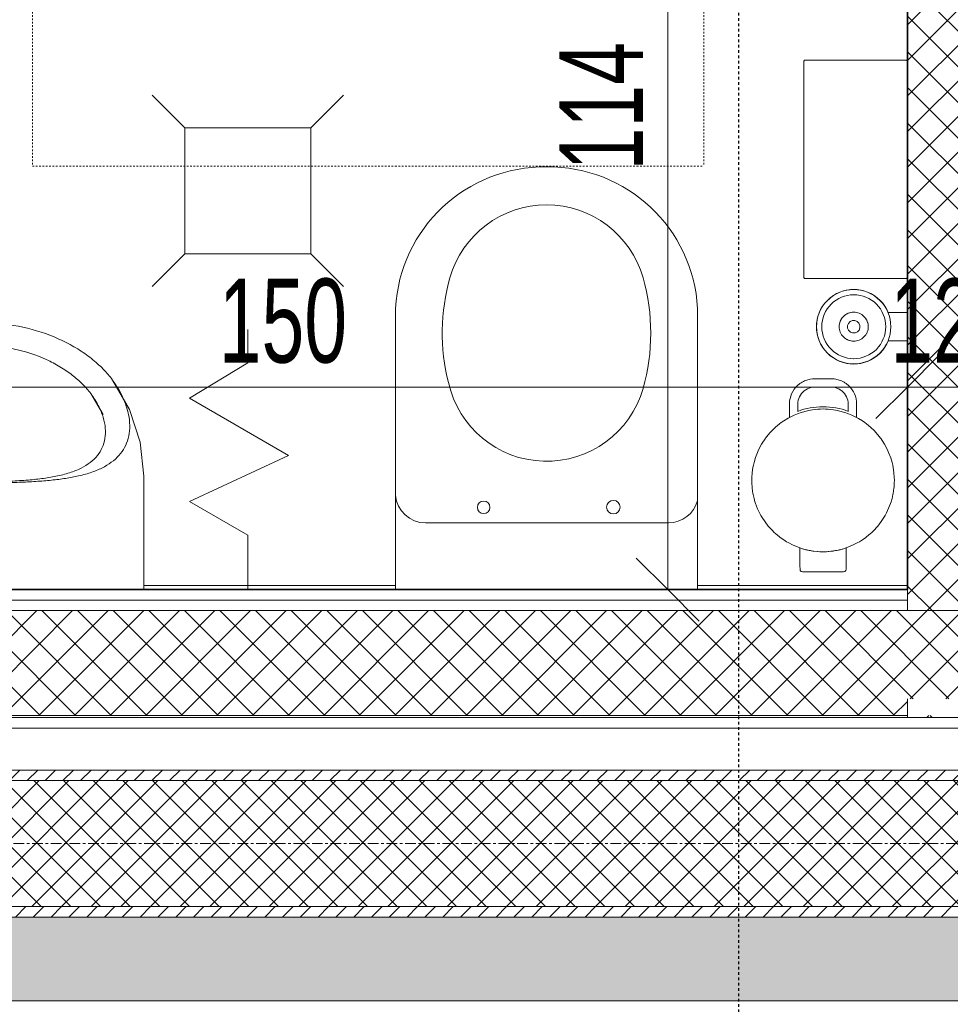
# Model space of a CAD drawing. Header units: centimetres. Extents: x 376 to 6517, y 1901 to 66534.
# Tile 39 of 115: x 1898 to 2008, y 65508 to 65626. Entities that reach past the tile are written whole.
import ezdxf

# ---------------------------------------------------------------- set-up
doc = ezdxf.new("R2010")
doc.units = ezdxf.units.CM
for name, pattern in [('IMPORT-Short Dash', [0.4, 0.2, -0.2]), ('Kreska', [0.635, 0.3175, -0.3175]), ('Linia siatki', [2.2225, 1.27, -0.3175, 0.3175, -0.3175])]:
    doc.linetypes.add(name, pattern=pattern)
for name, color, linetype, lineweight in [('A-ANNO-DIMS', 7, 'Continuous', 5), ('A-ANNO-DIMS-50', 7, 'Continuous', 5), ('A-AREA', 7, 'Continuous', 5), ('A-DETL-GENF', 7, 'Continuous', 5), ('A-WALL', 7, 'Continuous', 35), ('A-WALL-PATT', 7, 'Continuous', 35), ('G-ANNO-SYMB', 7, 'Continuous', 5), ('G-IMPT', 7, 'Continuous', 5), ('I-FURN', 7, 'Continuous', 5), ('P-SANR-FIXT', 7, 'Continuous', 5), ('S-GRID', 7, 'Continuous', 5)]:
    doc.layers.add(name, color=color, linetype=linetype, lineweight=lineweight)
doc.layers.add('A-DETL', color=7, linetype='Continuous', lineweight=5, true_color=0x00a600)
doc.styles.add('Arial Narrow_1', font='ARIALN.TTF', dxfattribs={"width": 0.8, "height": 10})
doc.dimstyles.new('standard_wielkość_otworów', dxfattribs={"dimscale": 30.48, "dimtxt": 10.23431, "dimasz": 0.246063, "dimexe": 0.164042, "dimexo": 0.0625, "dimgap": 0, "dimtad": 1, "dimdec": 1, "dimrnd": 0.5, "dimdsep": 46, "dimtxsty": 'Arial Narrow_1', "dimblk1": 'OBLIQUE', "dimblk2": 'OBLIQUE', "dimsah": 1, "dimcen": 0.09, "dimazin": 0, "dimtfac": 1, "dimtdec": 4, "dimtix": 1, "dimtmove": 0, "dimatfit": 3, "dimfxl": 0.164042, "dimfxlon": 1, "dimtvp": 1, "dimtolj": 1, "dimtzin": 0, "dimarcsym": 2})
pattern_1 = [(45, (-61328.2136, 83.225), (-1.060660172, 1.060660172), [])]
pattern_2 = [(45, (-61328.2136, 83.225), (-2.12132034, 2.12132034), []), (135, (-61328.2136, 83.225), (-2.12132034, -2.12132034), [])]

# ---------------------------------------------------------------- blocks, each defined once
blk = doc.blocks.new('Sanitary_Accessories_HEWI_Toilet-brush-unit - Default Colour - _DC Matt black_-V3-__-00_00 Przyziemie PB')
at = {"layer": 'G-IMPT'}
blk.add_line((3.81, -0.99), (3.81, -0.98), dxfattribs=at)
at = {"layer": 'G-IMPT', "flags": 128}
for points in [[(-1.7, 3.13), (-2.04, 2.97), (-2.43, 2.74), (-2.8, 2.47), (-3.14, 2.16), (-3.45, 1.82), (-3.72, 1.45), (-3.95, 1.06), (-4.13, 0.66), (-4.27, 0.24), (-4.37, -0.17), (-4.43, -0.58), (-4.44, -0.98), (-4.43, -1.38), (-4.37, -1.79), (-4.27, -2.2), (-4.13, -2.62), (-3.95, -3.02), (-3.72, -3.41), (-3.45, -3.78), (-3.14, -4.12), (-2.8, -4.43), (-2.43, -4.7), (-2.04, -4.93), (-1.64, -5.11), (-1.22, -5.25), (-0.81, -5.35), (-0.4, -5.41), (0, -5.43), (0.4, -5.41), (0.81, -5.35), (1.22, -5.25), (1.64, -5.11), (2.04, -4.93), (2.43, -4.7), (2.8, -4.43), (3.14, -4.12), (3.45, -3.78), (3.72, -3.41), (3.95, -3.02), (4.13, -2.62), (4.27, -2.2), (4.37, -1.79), (4.43, -1.38), (4.45, -0.98), (4.43, -0.58), (4.37, -0.17), (4.27, 0.24), (4.13, 0.66), (3.95, 1.06), (3.72, 1.45), (3.45, 1.82), (3.14, 2.16), (2.8, 2.47), (2.43, 2.74), (2.04, 2.97), (1.7, 3.13), (1.7, 4.66), (1.7, 5.41)], [(-1.7, 5.41), (-1.7, 4.66), (-1.7, 3.89), (-1.7, 3.13)]]:
    blk.add_lwpolyline(points, dxfattribs=at)
for points in [[(-0.16, 0.74), (-0.17, 0.74), (-0.31, 0.72), (-0.34, 0.72), (-0.48, 0.68), (-0.5, 0.67), (-0.64, 0.63), (-0.66, 0.62), (-0.79, 0.56), (-0.82, 0.55), (-0.95, 0.47), (-0.96, 0.46), (-1.09, 0.36), (-1.1, 0.36), (-1.22, 0.24), (-1.34, 0.12), (-1.34, 0.11), (-1.44, -0.02), (-1.45, -0.03), (-1.53, -0.17), (-1.54, -0.19), (-1.6, -0.32), (-1.61, -0.34), (-1.66, -0.48), (-1.66, -0.5), (-1.7, -0.64), (-1.7, -0.67), (-1.72, -0.81), (-1.72, -0.83), (-1.73, -0.98), (-1.72, -1.14), (-1.72, -1.15), (-1.7, -1.3), (-1.7, -1.32), (-1.66, -1.46), (-1.66, -1.48), (-1.61, -1.62), (-1.6, -1.64), (-1.54, -1.78), (-1.53, -1.8), (-1.45, -1.93), (-1.44, -1.94), (-1.34, -2.07), (-1.34, -2.08), (-1.22, -2.2), (-1.1, -2.32), (-1.09, -2.32), (-0.96, -2.42), (-0.95, -2.43), (-0.82, -2.51), (-0.79, -2.52), (-0.66, -2.58), (-0.64, -2.59), (-0.5, -2.64), (-0.48, -2.64), (-0.34, -2.68), (-0.31, -2.68), (-0.17, -2.7), (-0.16, -2.7), (0, -2.71), (0.16, -2.7), (0.17, -2.7), (0.32, -2.68), (0.34, -2.68), (0.48, -2.64), (0.5, -2.64), (0.64, -2.59), (0.66, -2.58), (0.79, -2.52), (0.82, -2.51), (0.95, -2.43), (0.96, -2.42), (1.09, -2.32), (1.1, -2.32), (1.22, -2.2), (1.34, -2.08), (1.34, -2.07), (1.44, -1.94), (1.45, -1.93), (1.53, -1.8), (1.54, -1.78), (1.6, -1.64), (1.61, -1.62), (1.66, -1.48), (1.66, -1.46), (1.7, -1.32), (1.7, -1.3), (1.72, -1.15), (1.72, -1.14), (1.73, -0.98), (1.72, -0.83), (1.72, -0.81), (1.7, -0.67), (1.7, -0.64), (1.66, -0.5), (1.66, -0.48), (1.61, -0.34), (1.6, -0.32), (1.54, -0.19), (1.53, -0.17), (1.45, -0.03), (1.44, -0.02), (1.34, 0.11), (1.34, 0.12), (1.22, 0.24), (1.1, 0.36), (1.09, 0.36), (0.96, 0.46), (0.95, 0.47), (0.82, 0.55), (0.79, 0.56), (0.66, 0.62), (0.64, 0.63), (0.5, 0.67), (0.48, 0.68), (0.34, 0.72), (0.32, 0.72), (0.17, 0.74), (0.16, 0.74), (0, 0.75)], [(0.13, -0.24), (-0.16, -0.25), (-0.43, -0.37), (-0.63, -0.58), (-0.74, -0.85), (-0.73, -1.14), (-0.61, -1.41), (-0.4, -1.61), (-0.13, -1.72), (0.16, -1.71), (0.43, -1.6), (0.63, -1.38), (0.74, -1.11), (0.73, -0.82), (0.61, -0.55), (0.4, -0.35)]]:
    blk.add_lwpolyline(points, close=True, dxfattribs=at)
at = {"layer": 'G-IMPT'}
for centre, radius, start, end in [((0, -0.99), 4.43, 90, 180), ((0, -0.98), 3.81, 90, 134.9938), ((0, -0.99), 4.43, 360, 90), ((0, -0.98), 3.81, 45.0062, 90), ((0, -0.98), 3.81, 134.9938, 180), ((0, -0.98), 3.81, 0, 45.0062), ((0, -0.99), 4.43, 180, 270), ((0, -0.98), 3.81, 180, 225.0062), ((0, -0.99), 4.43, 270, 0), ((0, -0.98), 3.81, 314.9432, 359.8989), ((0, -0.98), 3.81, 225.0062, 270), ((0, -0.98), 3.81, 270, 314.9432)]:
    blk.add_arc(centre, radius, start, end, dxfattribs=at)
blk = doc.blocks.new('Sanitary_Sanitary-Accessories_HEWI_HEWI-Waste-bin-950-05-30501 - Colour - Matt black-V4-__-00_00 Przyziemie PB')
at = {"layer": 'A-DETL-GENF'}
for p, q in [((-2.71, 11.38), (-2.75, 11.22)), ((-2.75, 11.22), (-2.75, 10.71)), ((-2.75, 10.71), (-2.75, 10.2)), ((-2.6, 11.48), (-2.71, 11.38)), ((-2.45, 11.53), (-2.6, 11.48)), ((-1.96, 11.53), (-2.45, 11.53)), ((-1.47, 11.53), (-1.96, 11.53)), ((-0.98, 11.53), (-1.47, 11.53)), ((-0.49, 11.53), (-0.98, 11.53)), ((0, 11.53), (-0.49, 11.53)), ((0.49, 11.53), (0, 11.53)), ((0.98, 11.53), (0.49, 11.53)), ((1.47, 11.53), (0.98, 11.53)), ((1.96, 11.53), (1.47, 11.53)), ((2.45, 11.53), (1.96, 11.53)), ((2.6, 11.48), (2.45, 11.53)), ((2.71, 11.38), (2.6, 11.48)), ((2.74, 11.28), (2.71, 11.38)), ((2.75, 10.71), (2.74, 11.28)), ((2.75, 10.2), (2.75, 10.71)), ((-2.75, 10.2), (-2.75, 9.69)), ((-2.75, 9.69), (-2.75, 9.18)), ((2.75, 9.69), (2.75, 10.2)), ((2.75, 9.18), (2.75, 9.69)), ((-3.61, 8.32), (-4.16, 8.04)), ((-3.04, 8.56), (-3.61, 8.32)), ((-2.75, 8.67), (-3.04, 8.56)), ((-2.75, 9.18), (-2.75, 8.67)), ((-2.75, 8.67), (-2.43, 8.77)), ((-2.45, 8.76), (-2.75, 8.67)), ((-1.98, 8.89), (-2.45, 8.76)), ((-2.43, 8.77), (-2.03, 8.88)), ((-2.03, 8.88), (-1.94, 8.9)), ((-1.85, 8.92), (-1.98, 8.89)), ((-1.94, 8.9), (-1.63, 8.97)), ((-1.24, 9.03), (-1.85, 8.92)), ((-1.63, 8.97), (-1.49, 8.99)), ((-1.49, 8.99), (-1.21, 9.04)), ((-0.62, 9.1), (-1.24, 9.03)), ((-1.21, 9.04), (-1.08, 9.06)), ((-1.08, 9.06), (-0.69, 9.1)), ((-0.69, 9.1), (-0.27, 9.12)), ((-0.4, 9.12), (-0.62, 9.1)), ((0, 9.12), (-0.4, 9.12)), ((-0.27, 9.12), (-0.15, 9.12)), ((-0.15, 9.12), (0.15, 9.12)), ((0.4, 9.12), (0, 9.12)), ((0.15, 9.12), (0.27, 9.12)), ((0.27, 9.12), (0.67, 9.1)), ((0.62, 9.1), (0.4, 9.12)), ((1.2, 9.04), (0.62, 9.1)), ((0.67, 9.1), (1.08, 9.06)), ((1.08, 9.06), (1.21, 9.04)), ((1.85, 8.92), (1.2, 9.04)), ((1.21, 9.04), (1.49, 8.99)), ((1.49, 8.99), (1.63, 8.97)), ((1.63, 8.97), (1.94, 8.9)), ((1.98, 8.89), (1.85, 8.92)), ((1.94, 8.9), (2.03, 8.88)), ((2.45, 8.76), (1.98, 8.89)), ((2.03, 8.88), (2.43, 8.77)), ((2.43, 8.77), (2.75, 8.67)), ((2.75, 8.67), (2.45, 8.76)), ((2.75, 8.67), (2.75, 9.18)), ((3.04, 8.56), (2.75, 8.67)), ((3.57, 8.34), (3.04, 8.56)), ((4.16, 8.04), (3.57, 8.34)), ((-5.19, 7.35), (-5.67, 6.96)), ((-5.09, 7.43), (-5.19, 7.35)), ((-4.69, 7.71), (-5.09, 7.43)), ((-4.35, 7.93), (-4.69, 7.71)), ((-4.16, 8.04), (-4.35, 7.93)), ((4.35, 7.93), (4.16, 8.04)), ((4.69, 7.71), (4.35, 7.93)), ((5.09, 7.43), (4.69, 7.71)), ((5.19, 7.35), (5.09, 7.43)), ((5.67, 6.96), (5.19, 7.35)), ((-6.53, 6.06), (-6.94, 5.54)), ((-6.39, 6.23), (-6.53, 6.06)), ((-6.12, 6.52), (-6.39, 6.23)), ((-5.77, 6.87), (-6.12, 6.52)), ((-5.67, 6.96), (-5.77, 6.87)), ((5.77, 6.87), (5.67, 6.96)), ((6.12, 6.52), (5.77, 6.87)), ((6.39, 6.23), (6.12, 6.52)), ((6.53, 6.06), (6.39, 6.23)), ((6.91, 5.57), (6.53, 6.06)), ((-7.41, 4.79), (-7.56, 4.51)), ((-7.26, 5.05), (-7.41, 4.79)), ((-6.94, 5.54), (-7.26, 5.05)), ((7.26, 5.05), (6.91, 5.57)), ((7.41, 4.79), (7.26, 5.05)), ((7.56, 4.51), (7.41, 4.79)), ((-7.82, 3.95), (-8.04, 3.37)), ((-7.56, 4.51), (-7.82, 3.95)), ((7.8, 4), (7.56, 4.51)), ((8.04, 3.37), (7.8, 4)), ((-8.22, 2.77), (-8.33, 2.31)), ((-8.11, 3.17), (-8.22, 2.77)), ((-8.04, 3.37), (-8.11, 3.17)), ((8.11, 3.17), (8.04, 3.37)), ((8.22, 2.77), (8.11, 3.17)), ((8.33, 2.31), (8.22, 2.77)), ((-8.46, 1.44), (-8.49, 0.94)), ((-8.45, 1.55), (-8.46, 1.44)), ((-8.36, 2.17), (-8.45, 1.55)), ((-8.33, 2.31), (-8.36, 2.17)), ((8.36, 2.17), (8.33, 2.31)), ((8.45, 1.55), (8.36, 2.17)), ((8.46, 1.44), (8.45, 1.55)), ((8.49, 0.94), (8.46, 1.44)), ((-8.49, 0.94), (-8.5, 0.55)), ((-8.5, 0.55), (-8.49, 0.31)), ((-8.49, 0.31), (-8.45, -0.3)), ((8.45, -0.33), (8.49, 0.31)), ((8.5, 0.55), (8.49, 0.94)), ((8.49, 0.31), (8.5, 0.55)), ((-8.45, -0.3), (-8.36, -0.92)), ((-8.36, -0.92), (-8.3, -1.2)), ((8.3, -1.2), (8.36, -0.92)), ((8.36, -0.92), (8.45, -0.33)), ((-8.3, -1.2), (-8.22, -1.52)), ((-8.22, -1.52), (-8.07, -2.06)), ((-8.07, -2.06), (-7.82, -2.7)), ((7.82, -2.7), (8.04, -2.12)), ((8.04, -2.12), (8.22, -1.52)), ((8.22, -1.52), (8.3, -1.2)), ((-7.82, -2.7), (-7.74, -2.88)), ((-7.74, -2.88), (-7.56, -3.26)), ((-7.56, -3.26), (-7.34, -3.67)), ((7.34, -3.67), (7.56, -3.26)), ((7.56, -3.26), (7.74, -2.88)), ((7.74, -2.88), (7.82, -2.7)), ((-7.34, -3.67), (-7.26, -3.8)), ((-7.26, -3.8), (-6.91, -4.32)), ((-6.91, -4.32), (-6.85, -4.41)), ((-6.85, -4.41), (-6.53, -4.81)), ((6.53, -4.81), (6.85, -4.41)), ((6.85, -4.41), (6.91, -4.32)), ((6.91, -4.32), (7.26, -3.8)), ((7.26, -3.8), (7.34, -3.67)), ((-6.53, -4.81), (-6.29, -5.09)), ((-6.29, -5.09), (-6.12, -5.27)), ((-6.12, -5.27), (-5.67, -5.71)), ((-5.67, -5.71), (-5.19, -6.1)), ((5.19, -6.1), (5.66, -5.71)), ((5.66, -5.71), (6.12, -5.27)), ((6.12, -5.27), (6.29, -5.09)), ((6.29, -5.09), (6.53, -4.81)), ((-5.19, -6.1), (-4.97, -6.27)), ((-4.97, -6.27), (-4.69, -6.46)), ((-4.69, -6.46), (-4.23, -6.75)), ((-4.23, -6.75), (-3.61, -7.07)), ((-3.61, -7.07), (-4, -6.87)), ((-4, -6.87), (-4, -7.27)), ((3.61, -7.07), (4.16, -6.79)), ((4, -6.87), (3.61, -7.07)), ((4, -7.27), (4, -6.87)), ((4.16, -6.79), (4.69, -6.46)), ((4.69, -6.46), (4.97, -6.27)), ((4.97, -6.27), (5.19, -6.1)), ((-4, -7.27), (-4, -7.67)), ((-4, -7.67), (-4, -8.07)), ((-4, -8.07), (-4, -8.48)), ((-3.61, -7.07), (-3.44, -7.15)), ((-3.44, -7.15), (-3.61, -7.07)), ((-3.44, -7.15), (-3.04, -7.31)), ((-3.04, -7.31), (-3.44, -7.15)), ((-3.04, -7.31), (-2.61, -7.46)), ((-2.61, -7.46), (-3.04, -7.31)), ((-2.64, -7.73), (-3, -7.6)), ((-3, -7.6), (-3, -8.04)), ((-3, -7.6), (-2.64, -7.73)), ((-3, -8.04), (-3, -7.6)), ((-3, -8.04), (-3, -8.48)), ((-3, -8.48), (-3, -8.04)), ((-2.28, -7.84), (-2.64, -7.73)), ((-2.64, -7.73), (-2.28, -7.84)), ((-2.61, -7.46), (-2.45, -7.51)), ((-2.45, -7.51), (-2.61, -7.46)), ((-2.45, -7.51), (-1.85, -7.67)), ((-2.15, -7.59), (-2.45, -7.51)), ((-1.91, -7.93), (-2.28, -7.84)), ((-2.28, -7.84), (-1.91, -7.93)), ((-1.85, -7.67), (-2.15, -7.59)), ((-1.54, -8.01), (-1.91, -7.93)), ((-1.91, -7.93), (-1.54, -8.01)), ((-1.85, -7.67), (-1.76, -7.69)), ((-1.76, -7.69), (-1.85, -7.67)), ((-1.76, -7.69), (-1.24, -7.78)), ((-1.5, -7.74), (-1.76, -7.69)), ((-1.16, -8.07), (-1.54, -8.01)), ((-1.54, -8.01), (-1.16, -8.07)), ((-1.24, -7.78), (-1.5, -7.74)), ((-1.24, -7.78), (-0.88, -7.83)), ((-0.88, -7.83), (-1.24, -7.78)), ((-0.77, -8.11), (-1.16, -8.07)), ((-1.16, -8.07), (-0.77, -8.11)), ((-0.88, -7.83), (-0.62, -7.85)), ((-0.62, -7.85), (-0.88, -7.83)), ((-0.39, -8.14), (-0.77, -8.11)), ((-0.77, -8.11), (-0.39, -8.14)), ((-0.62, -7.85), (0, -7.88)), ((-0.31, -7.86), (-0.62, -7.85)), ((0, -8.15), (-0.39, -8.14)), ((-0.39, -8.14), (0, -8.15)), ((0, -7.88), (-0.31, -7.86)), ((0, -7.88), (0.62, -7.85)), ((0.31, -7.86), (0, -7.88)), ((0.39, -8.14), (0, -8.15)), ((0, -8.15), (0.39, -8.14)), ((0.62, -7.85), (0.31, -7.86)), ((0.77, -8.11), (0.39, -8.14)), ((0.39, -8.14), (0.77, -8.11)), ((0.62, -7.85), (0.88, -7.83)), ((0.88, -7.83), (0.62, -7.85)), ((1.16, -8.07), (0.77, -8.11)), ((0.77, -8.11), (1.16, -8.07)), ((0.88, -7.83), (1.24, -7.78)), ((1.24, -7.78), (0.88, -7.83)), ((1.54, -8.01), (1.16, -8.07)), ((1.16, -8.07), (1.54, -8.01)), ((1.24, -7.78), (1.76, -7.69)), ((1.5, -7.74), (1.24, -7.78)), ((1.76, -7.69), (1.5, -7.74)), ((1.91, -7.93), (1.54, -8.01)), ((1.54, -8.01), (1.91, -7.93)), ((1.76, -7.69), (1.85, -7.67)), ((1.85, -7.67), (1.76, -7.69)), ((1.85, -7.67), (2.45, -7.51)), ((2.15, -7.59), (1.85, -7.67)), ((2.28, -7.84), (1.91, -7.93)), ((1.91, -7.93), (2.28, -7.84)), ((2.45, -7.51), (2.15, -7.59)), ((2.64, -7.73), (2.28, -7.84)), ((2.28, -7.84), (2.64, -7.73)), ((2.45, -7.51), (2.61, -7.46)), ((2.61, -7.46), (2.45, -7.51)), ((2.61, -7.46), (3.04, -7.31)), ((3.04, -7.31), (2.61, -7.46)), ((3, -7.6), (2.64, -7.73)), ((2.64, -7.73), (3, -7.6)), ((3, -8.04), (3, -7.6)), ((3, -7.6), (3, -8.04)), ((3, -8.48), (3, -8.04)), ((3, -8.04), (3, -8.48)), ((3.04, -7.31), (3.44, -7.15)), ((3.44, -7.15), (3.04, -7.31)), ((3.44, -7.15), (3.61, -7.07)), ((3.61, -7.07), (3.44, -7.15)), ((4, -7.67), (4, -7.27)), ((4, -8.07), (4, -7.67)), ((4, -8.48), (4, -8.07)), ((-4, -8.48), (-4, -8.59)), ((-4, -8.59), (-3.98, -8.79)), ((-3.98, -8.79), (-3.93, -9.1)), ((-3.93, -9.1), (-3.86, -9.4)), ((-3, -8.48), (-2.99, -8.7)), ((-2.99, -8.7), (-3, -8.48)), ((-2.99, -8.7), (-2.95, -8.92)), ((-2.95, -8.92), (-2.99, -8.7)), ((-2.95, -8.92), (-2.89, -9.14)), ((-2.89, -9.14), (-2.95, -8.92)), ((-2.89, -9.14), (-2.8, -9.34)), ((-2.8, -9.34), (-2.89, -9.14)), ((-2.8, -9.34), (-2.69, -9.54)), ((-2.69, -9.54), (-2.8, -9.34)), ((2.69, -9.54), (2.8, -9.34)), ((2.8, -9.34), (2.69, -9.54)), ((2.8, -9.34), (2.89, -9.14)), ((2.89, -9.14), (2.8, -9.34)), ((2.89, -9.14), (2.95, -8.92)), ((2.95, -8.92), (2.89, -9.14)), ((2.95, -8.92), (2.99, -8.7)), ((2.99, -8.7), (2.95, -8.92)), ((2.99, -8.7), (3, -8.48)), ((3, -8.48), (2.99, -8.7)), ((3.85, -9.4), (3.93, -9.12)), ((3.93, -9.12), (3.98, -8.85)), ((3.98, -8.85), (4, -8.59)), ((4, -8.59), (4, -8.48)), ((-3.86, -9.4), (-3.75, -9.67)), ((-3.75, -9.67), (-3.62, -9.93)), ((-3.62, -9.93), (-3.47, -10.18)), ((-3.47, -10.18), (-3.28, -10.42)), ((-3.28, -10.42), (-3.23, -10.48)), ((-3.23, -10.48), (-3.07, -10.64)), ((-2.69, -9.54), (-2.56, -9.72)), ((-2.56, -9.72), (-2.69, -9.54)), ((-2.56, -9.72), (-2.41, -9.89)), ((-2.41, -9.89), (-2.56, -9.72)), ((-2.41, -9.89), (-2.25, -10.04)), ((-2.25, -10.04), (-2.41, -9.89)), ((-2.25, -10.04), (-2.06, -10.17)), ((-2.06, -10.17), (-2.25, -10.04)), ((-2.06, -10.17), (-1.87, -10.28)), ((-1.87, -10.28), (-2.06, -10.17)), ((-1.87, -10.28), (-1.66, -10.36)), ((-1.66, -10.36), (-1.87, -10.28)), ((-1.66, -10.36), (-1.45, -10.42)), ((-1.45, -10.42), (-1.66, -10.36)), ((-1.45, -10.42), (-1.22, -10.46)), ((-1.22, -10.46), (-1.45, -10.42)), ((-1.22, -10.46), (-1, -10.47)), ((-1, -10.47), (-1.22, -10.46)), ((-1, -10.47), (-0.6, -10.47)), ((-0.6, -10.47), (-1, -10.47)), ((-0.6, -10.47), (-0.2, -10.47)), ((-0.2, -10.47), (-0.6, -10.47)), ((-0.2, -10.47), (0.2, -10.47)), ((0.2, -10.47), (-0.2, -10.47)), ((0.2, -10.47), (0.6, -10.47)), ((0.6, -10.47), (0.2, -10.47)), ((0.6, -10.47), (1, -10.47)), ((1, -10.47), (0.6, -10.47)), ((1, -10.47), (1.22, -10.46)), ((1.22, -10.46), (1, -10.47)), ((1.22, -10.46), (1.45, -10.42)), ((1.45, -10.42), (1.22, -10.46)), ((1.45, -10.42), (1.66, -10.36)), ((1.66, -10.36), (1.45, -10.42)), ((1.66, -10.36), (1.87, -10.28)), ((1.87, -10.28), (1.66, -10.36)), ((1.87, -10.28), (2.06, -10.17)), ((2.06, -10.17), (1.87, -10.28)), ((2.06, -10.17), (2.25, -10.04)), ((2.25, -10.04), (2.06, -10.17)), ((2.25, -10.04), (2.41, -9.89)), ((2.41, -9.89), (2.25, -10.04)), ((2.41, -9.89), (2.56, -9.72)), ((2.56, -9.72), (2.41, -9.89)), ((2.56, -9.72), (2.69, -9.54)), ((2.69, -9.54), (2.56, -9.72)), ((3.07, -10.64), (3.23, -10.48)), ((3.23, -10.48), (3.28, -10.42)), ((3.28, -10.42), (3.43, -10.24)), ((3.43, -10.24), (3.6, -9.98)), ((3.6, -9.98), (3.74, -9.7)), ((3.74, -9.7), (3.85, -9.4)), ((-3.07, -10.64), (-3.01, -10.7)), ((-3.01, -10.7), (-2.85, -10.84)), ((-2.85, -10.84), (-2.76, -10.9)), ((-2.76, -10.9), (-2.6, -11.01)), ((-2.6, -11.01), (-2.5, -11.07)), ((-2.5, -11.07), (-2.34, -11.16)), ((-2.34, -11.16), (-2.22, -11.22)), ((-2.22, -11.22), (-2.08, -11.28)), ((-2.08, -11.28), (-1.93, -11.33)), ((-1.93, -11.33), (-1.8, -11.37)), ((-1.8, -11.37), (-1.62, -11.41)), ((-1.62, -11.41), (-1.53, -11.43)), ((-1.53, -11.43), (-1.31, -11.46)), ((-1.31, -11.46), (-1, -11.47)), ((-1, -11.47), (-0.6, -11.47)), ((-0.6, -11.47), (-0.2, -11.47)), ((-0.2, -11.47), (0.2, -11.47)), ((0.2, -11.47), (0.6, -11.47)), ((0.6, -11.47), (1, -11.47)), ((1, -11.47), (1.26, -11.46)), ((1.26, -11.46), (1.53, -11.43)), ((1.53, -11.43), (1.62, -11.41)), ((1.62, -11.41), (1.8, -11.37)), ((1.8, -11.37), (1.93, -11.33)), ((1.93, -11.33), (2.08, -11.28)), ((2.08, -11.28), (2.22, -11.22)), ((2.22, -11.22), (2.34, -11.16)), ((2.34, -11.16), (2.5, -11.07)), ((2.5, -11.07), (2.6, -11.01)), ((2.6, -11.01), (2.76, -10.9)), ((2.76, -10.9), (2.85, -10.84)), ((2.85, -10.84), (3.01, -10.7)), ((3.01, -10.7), (3.07, -10.64))]:
    blk.add_line(p, q, dxfattribs=at)
blk = doc.blocks.new('OHy Szereg Ustęp ___FK_04_0 - Ustęp-9271751-__-00_00 Przyziemie PB')
at = {"layer": 'P-SANR-FIXT', "color": 142, "true_color": 0x0080c0}
for p, q in [((-5.49, 41), (-5.49, 7.5)), ((30.49, 7.5), (30.49, 41)), ((-1.92, 15.45), (27.03, 15.45))]:
    blk.add_line(p, q, dxfattribs=at)
for centre, radius in [((5.01, 17.3), 0.749), ((20.47, 17.32), 0.805)]:
    blk.add_circle(centre, radius, dxfattribs=at)
for centre, radius, start, end in [((12.29, 40.06), 17.81, 89.3247, 176.9745), ((12.29, 40.06), 17.81, 89.3247, 176.9745), ((12.71, 40.06), 17.81, 3.0255, 90.6753), ((12.71, 40.06), 17.81, 3.0255, 90.6753), ((12.5, 41.37), 11.97, 15.9136, 164.0864), ((24.02, 38.09), 23.95, 164.0864, 194.3367), ((0.9, 38.06), 24.02, 344.0864, 15.9136), ((12.5, 34.76), 11.97, 192.5656, 344.0864), ((-1.92, 19.03), 3.58, 184.8473, 270), ((27.03, 19.03), 3.58, 270, 345.3093)]:
    blk.add_arc(centre, radius, start, end, dxfattribs=at)
blk = doc.blocks.new('Sanitary_Bathroom-Accessories_Roca_8174060xx-Public-Wall-mounted-industrial - 02 - Matt-V13-__-00_00 Przyziemie PB')
at = {"layer": 'A-DETL-GENF'}
for p, q in [((-12.9, 0), (-13, -0.1)), ((-13, -0.1), (-13, -12.26)), ((12.9, 0), (-12.9, 0)), ((13, -0.1), (12.9, 0)), ((13, -12.26), (13, -0.1)), ((-13, -12.26), (-12.9, -12.36)), ((12.9, -12.36), (13, -12.26))]:
    blk.add_line(p, q, dxfattribs=at)
blk = doc.blocks.new('ZZZ OHy Pisuar ___FK_04_0 - przykład-5707103-__-00_00 Przyziemie PB')
at = {"layer": 'P-SANR-FIXT', "color": 142, "true_color": 0x0080c0}
for p, q in [((63440.25, 65580.87), (63441.38, 65582.83)), ((63472.92, 65582.83), (63474.06, 65580.87)), ((63442.49, 65578.72), (63443.98, 65581.22)), ((63443.98, 65581.22), (63442.84, 65579.3)), ((63471.47, 65579.3), (63470.33, 65581.22)), ((63470.33, 65581.22), (63471.81, 65578.72)), ((63437.65, 65571.36), (63437.65, 65557.86)), ((63476.65, 65557.86), (63476.65, 65571.36))]:
    blk.add_line(p, q, dxfattribs=at)
at = {"layer": 'P-SANR-FIXT', "color": 142, "true_color": 0x0080c0, "flags": 128}
for points in [[(63441.38, 65582.83), (63439.34, 65579.3), (63438.08, 65575.42), (63437.65, 65571.36)], [(63476.65, 65571.36), (63476.23, 65575.42), (63474.96, 65579.3), (63472.92, 65582.83)], [(63437.65, 65571.36), (63438.08, 65575.42), (63439.34, 65579.3), (63440.14, 65580.68)], [(63474.17, 65580.68), (63474.96, 65579.3), (63476.23, 65575.42), (63476.65, 65571.36)]]:
    blk.add_lwpolyline(points, dxfattribs=at)
at = {"layer": 'P-SANR-FIXT', "color": 142, "true_color": 0x0080c0}
for start, end in [(0, 180), (180, 0)]:
    blk.add_arc((63457.15, 65573.86), 2.5, start, end, dxfattribs=at)
for points, knots in [([(63441.38, 65582.83), (63441.75, 65583.33), (63442.39, 65584.07), (63443.42, 65585.01), (63444.27, 65585.69), (63445.19, 65586.33), (63446.51, 65587.12), (63449.04, 65588.35), (63453.11, 65589.53), (63458.12, 65589.83), (63462.87, 65589.13), (63466.35, 65587.89), (63468.81, 65586.55), (63470.45, 65585.41), (63471.85, 65584.15), (63472.6, 65583.28), (63472.92, 65582.83)], [-1, -1, -1, -1, -0.933824, -0.900735, -0.867647, -0.834559, -0.801471, -0.735294, -0.602941, -0.470588, -0.352941, -0.235294, -0.176471, -0.117647, -0.058824, 0, 0, 0, 0]), ([(63470.33, 65581.22), (63470.04, 65581.61), (63469.39, 65582.36), (63468.15, 65583.44), (63466.7, 65584.44), (63464.49, 65585.6), (63461.31, 65586.65), (63457.15, 65587.09), (63452.99, 65586.65), (63449.82, 65585.6), (63447.61, 65584.44), (63446.15, 65583.45), (63444.92, 65582.36), (63444.26, 65581.61), (63443.98, 65581.22)], [-1, -1, -1, -1, -0.9375, -0.875, -0.8125, -0.75, -0.625, -0.5, -0.375, -0.25, -0.1875, -0.125, -0.0625, 0, 0, 0, 0]), ([(63445.63, 65571.36), (63445.2, 65571.46), (63444.38, 65571.66), (63442.92, 65572.17), (63441.23, 65573.08), (63439.78, 65574.7), (63439.26, 65576.62), (63439.37, 65578.39), (63439.73, 65579.81), (63440.38, 65581.31), (63441.01, 65582.32), (63441.38, 65582.83)], [-1, -1, -1, -1, -0.931818, -0.863636, -0.727273, -0.545455, -0.363636, -0.272727, -0.181818, -0.090909, 0, 0, 0, 0]), ([(63472.92, 65582.83), (63473.2, 65582.45), (63473.7, 65581.69), (63474.46, 65580.18), (63475.07, 65578.13), (63474.96, 65575.79), (63473.85, 65573.75), (63472.14, 65572.51), (63470.32, 65571.77), (63469.25, 65571.49), (63468.68, 65571.36)], [-1, -1, -1, -1, -0.931818, -0.863636, -0.727273, -0.545455, -0.363636, -0.181818, -0.090909, 0, 0, 0, 0]), ([(63443.98, 65581.22), (63443.62, 65580.74), (63443.01, 65579.79), (63442.25, 65577.92), (63442.09, 65575.79), (63442.85, 65574.08), (63443.98, 65572.99), (63445.09, 65572.31), (63446.45, 65571.76), (63447.55, 65571.48), (63448.14, 65571.36)], [-1, -1, -1, -1, -0.9, -0.8, -0.6, -0.4, -0.3, -0.2, -0.1, 0, 0, 0, 0]), ([(63466.16, 65571.36), (63466.76, 65571.48), (63467.85, 65571.76), (63469.67, 65572.49), (63471.3, 65573.74), (63472.06, 65575.45), (63472.12, 65577.07), (63471.86, 65578.38), (63471.29, 65579.79), (63470.69, 65580.74), (63470.33, 65581.22)], [-1, -1, -1, -1, -0.9, -0.8, -0.6, -0.4, -0.3, -0.2, -0.1, 0, 0, 0, 0]), ([(63448.14, 65571.36), (63448.8, 65571.23), (63449.86, 65571.07), (63451.24, 65570.93), (63452.07, 65570.87), (63452.71, 65570.83), (63453.37, 65570.79), (63454.27, 65570.76), (63455.21, 65570.73), (63456.15, 65570.72), (63456.86, 65570.71), (63457.58, 65570.71), (63458.25, 65570.72), (63458.86, 65570.73), (63459.42, 65570.74), (63459.98, 65570.76), (63460.71, 65570.78), (63461.59, 65570.83), (63462.62, 65570.89), (63463.58, 65570.98), (63464.81, 65571.12), (63465.64, 65571.26), (63466.16, 65571.36)], [-1, -1, -1, -1, -0.861111, -0.791667, -0.756944, -0.722222, -0.6875, -0.652778, -0.583333, -0.548611, -0.513889, -0.479167, -0.444444, -0.416667, -0.388889, -0.361111, -0.333333, -0.277778, -0.222222, -0.166667, -0.111111, 0, 0, 0, 0])]:
    blk.add_open_spline(points, degree=3, knots=knots, dxfattribs=at)
blk.add_open_spline([(63468.68, 65571.36), (63468.19, 65571.26), (63467.16, 65571.07), (63465.45, 65570.87), (63463.56, 65570.72), (63461.53, 65570.63), (63459.38, 65570.58), (63457.15, 65570.57), (63454.93, 65570.58), (63452.78, 65570.63), (63450.74, 65570.72), (63448.86, 65570.87), (63447.15, 65571.07), (63446.12, 65571.26), (63445.63, 65571.36)], degree=3, dxfattribs=at)
blk = doc.blocks.new('OHy Kratka ze złączką ___FK_4_0 - 15 x 15-9284528-__-00_00 Przyziemie PB')
at = {"layer": 'P-SANR-FIXT', "color": 142, "true_color": 0x0080c0}
for p, q in [((5, 62.5), (1.11, 66.39)), ((5, 62.5), (1.11, 66.39)), ((20, 62.5), (23.89, 66.39)), ((20, 62.5), (23.89, 66.39)), ((20, 62.5), (5, 62.5)), ((5, 62.5), (5, 47.5)), ((20, 47.5), (20, 62.5)), ((5, 47.5), (1.11, 43.61)), ((5, 47.5), (1.11, 43.61)), ((5, 47.5), (20, 47.5)), ((20, 47.5), (23.89, 43.61)), ((20, 47.5), (23.89, 43.61)), ((12.5, 34.5), (12.5, 38.5)), ((5.57, 30.3), (12.5, 34.5)), ((17.35, 23.49), (5.57, 30.3)), ((5.57, 18), (17.35, 23.49)), ((12.5, 14), (5.57, 18)), ((12.5, 7.5), (12.5, 14))]:
    blk.add_line(p, q, dxfattribs=at)
blk = doc.blocks.new('DIMBLOCK27-__-00_00 Przyziemie PB')
at = {"layer": 'A-ANNO-DIMS-50', "color": 250, "true_color": 0x303030}
for p, q in [((2003.3, 65581.99), (2003.3, 65586.99)), ((2015.8, 65581.99), (2015.8, 65586.99)), ((2003.3, 65581.99), (2007.05, 65585.74)), ((2015.8, 65581.99), (2019.55, 65585.74)), ((2003.3, 65581.99), (1999.55, 65578.24)), ((2003.3, 65581.99), (2015.8, 65581.99)), ((2003.3, 65581.99), (2003.3, 65576.99)), ((2015.8, 65581.99), (2012.05, 65578.24)), ((2015.8, 65581.99), (2015.8, 65576.99))]:
    blk.add_line(p, q, dxfattribs=at)
at = {"layer": 'A-ANNO-DIMS-50', "color": 0, "insert": (2001.26, 65594.91), "char_height": 10, "width": 19.8838, "attachment_point": 1, "line_spacing_factor": 0.974696, "style": 'Arial Narrow_1'}
blk.add_mtext('12.5', dxfattribs=at)
blk = doc.blocks.new('_Oblique')
at = {"color": 0, "linetype": 'ByBlock', "lineweight": -2}
blk.add_line((-0.5, -0.5), (0.5, 0.5), dxfattribs=at)
blk = doc.blocks.new('DIMBLOCK68-__-00_00 Przyziemie PB')
at = {"layer": 'A-ANNO-DIMS-50', "color": 250, "true_color": 0x303030}
for p, q in [((1974.73, 65671.86), (1970.98, 65675.61)), ((1974.73, 65671.86), (1969.73, 65671.86)), ((1974.73, 65557.86), (1974.73, 65671.86)), ((1974.73, 65671.86), (1978.48, 65668.11)), ((1974.73, 65671.86), (1979.73, 65671.86)), ((1974.73, 65557.86), (1970.98, 65561.61)), ((1974.73, 65557.86), (1969.73, 65557.86)), ((1974.73, 65557.86), (1978.48, 65554.11)), ((1974.73, 65557.86), (1979.73, 65557.86))]:
    blk.add_line(p, q, dxfattribs=at)
at = {"layer": 'A-ANNO-DIMS-50', "color": 0, "insert": (1961.8, 65607.8), "char_height": 10, "width": 16.9597, "attachment_point": 1, "rotation": 90, "line_spacing_factor": 0.974696, "style": 'Arial Narrow_1'}
blk.add_mtext('114', dxfattribs=at)
blk = doc.blocks.new('DIMBLOCK69-__-00_00 Przyziemie PB')
at = {"layer": 'A-ANNO-DIMS-50', "color": 250, "true_color": 0x303030}
for p, q in [((1853.3, 65581.99), (1853.3, 65586.99)), ((2003.3, 65581.99), (2003.3, 65586.99)), ((1853.3, 65581.99), (1857.05, 65585.74)), ((2003.3, 65581.99), (2007.05, 65585.74)), ((1853.3, 65581.99), (1849.55, 65578.24)), ((1853.3, 65581.99), (2003.3, 65581.99)), ((1853.3, 65581.99), (1853.3, 65576.99)), ((2003.3, 65581.99), (1999.55, 65578.24)), ((2003.3, 65581.99), (2003.3, 65576.99))]:
    blk.add_line(p, q, dxfattribs=at)
at = {"layer": 'A-ANNO-DIMS-50', "color": 0, "insert": (1921.23, 65594.91), "char_height": 10, "width": 16.9597, "attachment_point": 1, "line_spacing_factor": 0.974696, "style": 'Arial Narrow_1'}
blk.add_mtext('150', dxfattribs=at)

msp = doc.modelspace()

# ---------------------------------------------------------------- hatches: boundary and pattern name
at = {"layer": 'A-WALL-PATT', "lineweight": 5, "true_color": 0x008000}
h = msp.add_hatch(dxfattribs=at)
h.set_pattern_fill('FP_11', color=96, style=0, pattern_type=2)
h.set_pattern_definition(pattern_2)
h.paths.add_polyline_path([(2004.51, 65542.61), (2015.8, 65542.61), (2015.8, 65542.86), (2003.3, 65542.86), (2003.3, 65542.61)])
h.paths.add_polyline_path([(2006.58, 65555.36), (2015.8, 65555.36), (2015.8, 65696.09), (2003.3, 65696.09), (2003.3, 65555.36)])
h.paths.add_polyline_path([(2003.3, 65793.69), (2015.8, 65793.69), (2015.8, 65806.69), (2003.3, 65806.69), (2003.3, 65805.62)])
h = msp.add_hatch(dxfattribs=at)
h.set_pattern_fill('FP_11', color=96, style=0, pattern_type=2)
h.set_pattern_definition(pattern_2)
h.paths.add_polyline_path([(1851.05, 65542.86), (2003.3, 65542.86), (2003.3, 65544.86), (2015.8, 65544.86), (2015.8, 65555.36), (1849.8, 65555.36), (1849.8, 65542.86), (1850.8, 65542.86)])
at = {"layer": 'A-WALL-PATT', "lineweight": 5, "true_color": 0x808080}
h = msp.add_hatch(dxfattribs=at)
h.set_pattern_fill('FP_8', color=8, style=0, pattern_type=2)
h.set_pattern_definition(pattern_1)
h.paths.add_polyline_path([(1852.3, 65535.11), (2170.85, 65535.11), (2170.85, 65536.36), (1843.55, 65536.36), (1843.55, 65535.11), (1851.05, 65535.11)])
at = {"layer": 'A-WALL-PATT', "lineweight": 5, "true_color": 0x787878}
h = msp.add_hatch(dxfattribs=at)
h.set_pattern_fill('FP_9', color=8, style=0, pattern_type=2)
h.set_pattern_definition([(45, (-61328.2136, 83.225), (-1.76776695, 1.76776695), []), (135, (-61328.2136, 83.225), (-1.76776695, -1.76776695), [])])
h.paths.add_polyline_path([(2125.31, 65520.11), (2172.1, 65520.11), (2172.1, 65535.11), (1828.55, 65535.11), (1828.55, 65520.11), (2113.61, 65520.11)])
at = {"layer": 'A-WALL-PATT', "lineweight": 5, "true_color": 0x808080}
h = msp.add_hatch(dxfattribs=at)
h.set_pattern_fill('FP_8', color=8, style=0, pattern_type=2)
h.set_pattern_definition(pattern_1)
h.paths.add_polyline_path([(1935.33, 65518.86), (2187.1, 65518.86), (2187.1, 65520.11), (1827.3, 65520.11), (1827.3, 65518.86), (1887.84, 65518.86)])
h = msp.add_hatch(dxfattribs=at)
h.set_pattern_fill('FP_7', color=8, style=0, pattern_type=2)
h.set_pattern_definition([(0, (-61328.2136, 83.225), (2.381, 1.375), [1.587, -3.175]), (120, (-61328.2136, 83.225), (-2.38128493, 1.374506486), [1.587, -3.175]), (60, (-61328.2136, 83.225), (-0.00028493, 2.749506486), [0, -3.175, 1.587, 0])])
h.paths.add_polyline_path([(2018.45, 65508.86), (2188.35, 65508.86), (2188.35, 65518.86), (1817.3, 65518.86), (1817.3, 65508.86), (2006.58, 65508.86)])

# ---------------------------------------------------------------- linework, layer by layer
at = {"layer": 'A-AREA'}
for p, q in [((1912.29, 65558.36), (1942.3, 65558.36)), ((1978.28, 65558.36), (2003.3, 65558.36))]:
    msp.add_line(p, q, dxfattribs=at)
at = {"layer": 'A-DETL', "color": 17, "linetype": 'IMPORT-Short Dash', "true_color": 0x804040}
for p, q in [((1899.03, 65668.31), (1899.03, 65608.31)), ((1979.03, 65668.31), (1979.03, 65608.31)), ((1899.03, 65608.31), (1979.03, 65608.31))]:
    msp.add_line(p, q, dxfattribs=at)
at = {"layer": 'A-WALL'}
for p, q in [((2003.3, 65671.86), (2003.3, 65557.86)), ((2003.3, 65557.86), (1853.3, 65557.86))]:
    msp.add_line(p, q, dxfattribs=at)
at = {"layer": 'A-WALL', "lineweight": 5}
for p, q in [((2003.3, 65555.36), (2003.3, 65557.86)), ((1852.3, 65556.61), (2003.3, 65556.61)), ((2015.8, 65555.36), (1849.8, 65555.36)), ((2003.3, 65542.61), (2003.3, 65544.86)), ((1849.8, 65542.86), (2003.3, 65542.86)), ((1851.05, 65542.61), (2164.6, 65542.61)), ((1849.8, 65541.36), (2165.85, 65541.36)), ((2170.85, 65536.36), (1852.3, 65536.36)), ((1843.55, 65535.11), (2172.1, 65535.11)), ((2187.1, 65520.11), (1852.3, 65520.11)), ((1827.3, 65518.86), (2188.35, 65518.86)), ((1817.3, 65508.86), (2198.35, 65508.86))]:
    msp.add_line(p, q, dxfattribs=at)
at = {"layer": 'G-ANNO-SYMB', "color": 3, "linetype": 'Kreska', "lineweight": 25, "true_color": 0x00ff00}
msp.add_line((1983.22, 65428.14), (1983.22, 66402.92), dxfattribs=at)
at = {"layer": 'S-GRID', "color": 9, "linetype": 'Linia siatki', "true_color": 0xc0c0c0}
msp.add_line((1647.86, 65527.61), (3077.65, 65527.61), dxfattribs=at)

# ---------------------------------------------------------------- block references
at = {"layer": 'I-FURN'}
for name, p, rotation in [('Sanitary_Bathroom-Accessories_Roca_8174060xx-Public-Wall-mounted-industrial - 02 - Matt-V13-__-00_00 Przyziemie PB', (1990.94, 65607.93), 89.99999999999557), ('Sanitary_Accessories_HEWI_Toilet-brush-unit - Default Colour - _DC Matt black_-V3-__-00_00 Przyziemie PB', (1997.88, 65589.18), 269.9999999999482), ('Sanitary_Sanitary-Accessories_HEWI_HEWI-Waste-bin-950-05-30501 - Colour - Matt black-V4-__-00_00 Przyziemie PB', (1993.24, 65571.5), 180)]:
    msp.add_blockref(name, p, dxfattribs=dict(at, rotation=rotation))
at = {"layer": 'P-SANR-FIXT', "color": 142, "true_color": 0x0080c0}
for name, p in [('OHy Kratka ze złączką ___FK_4_0 - 15 x 15-9284528-__-00_00 Przyziemie PB', (1912.19, 65550.36)), ('OHy Szereg Ustęp ___FK_04_0 - Ustęp-9271751-__-00_00 Przyziemie PB', (1947.79, 65550.36)), ('ZZZ OHy Pisuar ___FK_04_0 - przykład-5707103-__-00_00 Przyziemie PB', (-61564.36, 0))]:
    msp.add_blockref(name, p, dxfattribs=at)

# ---------------------------------------------------------------- dimensions: what is measured, and where the dimension line sits
at = {"layer": 'A-ANNO-DIMS', "color": 250, "true_color": 0x303030}
dim = msp.add_linear_dim(base=(1974.73, 65671.86), p1=(1969.73, 65557.86), p2=(1969.73, 65671.86), angle=90, dimstyle='standard_wielkość_otworów', override={"dimpost": '<>', "dimfxl": 114}, dxfattribs=at)
dim.commit()
dim.dimension.update_dxf_attribs({"geometry": 'DIMBLOCK68-__-00_00 Przyziemie PB', "text_midpoint": (1969.71, 65614.86)})
for base, p1, p2, override, picture, middle in [((2003.3, 65581.99), (1853.3, 65586.99), (2003.3, 65586.99), {"dimpost": '<>', "dimfxl": 150}, 'DIMBLOCK69-__-00_00 Przyziemie PB', (1928.3, 65587.09)), ((2015.8, 65581.99), (2003.3, 65586.99), (2015.8, 65586.99), {"dimpost": '<>', "dimfxl": 12.5}, 'DIMBLOCK27-__-00_00 Przyziemie PB', (2009.55, 65587.09))]:
    dim = msp.add_linear_dim(base=base, p1=p1, p2=p2, dimstyle='standard_wielkość_otworów', override=override, dxfattribs=at)
    dim.commit()
    dim.dimension.update_dxf_attribs({"geometry": picture, "text_midpoint": middle})

doc.saveas('drawing.dxf')
